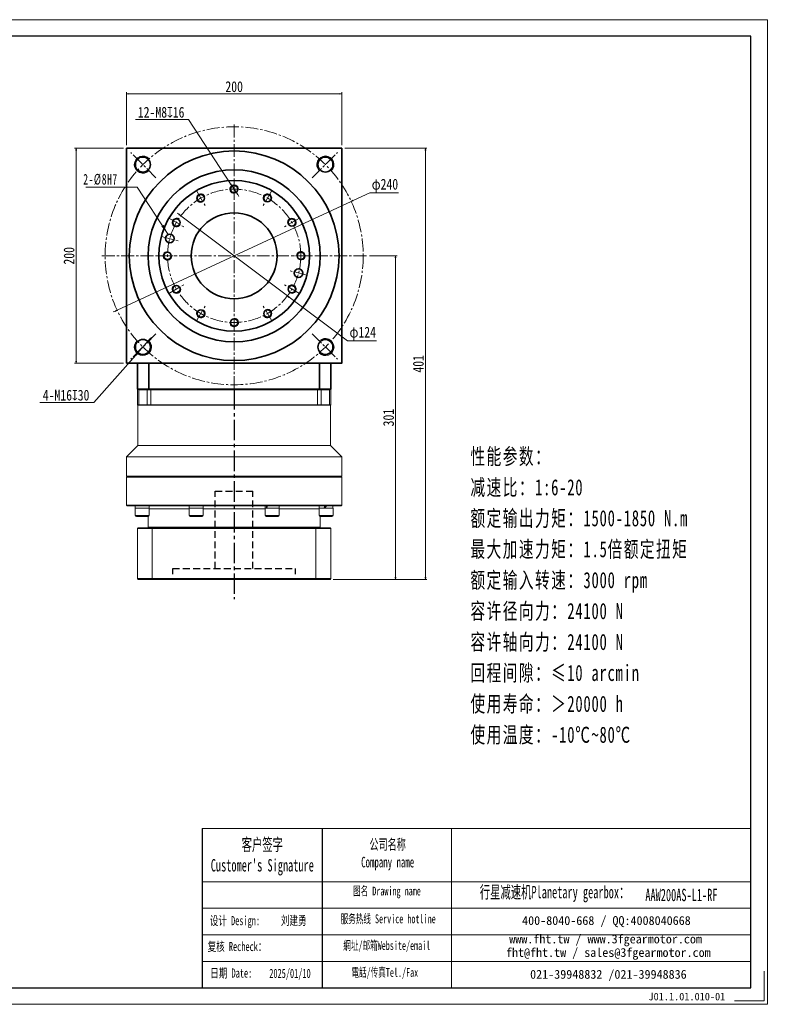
# Model space of a CAD drawing. Header units: millimetres. Extents: x -6 to 1302, y 0 to 916.
# Tile 4 of 4: x 600 to 1302, y 0 to 916. Entities that reach past the tile are written whole.
import ezdxf

# ---------------------------------------------------------------- set-up
doc = ezdxf.new("R2010")
doc.units = ezdxf.units.MM
for name, pattern in [('CENTER2', [28.575, 19.05, -3.175, 3.175, -3.175]), ('DASHED2', [9.525, 6.35, -3.175]), ('点画线', [18, 12, -2, 2, -2])]:
    doc.linetypes.add(name, pattern=pattern)
for name, color, linetype in [('3中心线层', 1, 'CENTER2'), ('4虚线层', 6, 'DASHED2'), ('6文字层', 3, 'Continuous'), ('7标注层', 4, 'Continuous')]:
    doc.layers.add(name, color=color, linetype=linetype)
for name, color, linetype, lineweight in [('SLD-0', 7, 'Continuous', 18), ('中心线层', 1, '点画线', 18), ('图框_外框线', 7, 'Continuous', 18), ('尺寸线层', 3, 'Continuous', 18), ('粗实线', 7, 'Continuous', 40), ('粗实线层', 7, 'Continuous', 35)]:
    doc.layers.add(name, color=color, linetype=linetype, lineweight=lineweight)
doc.styles.add('SLDTEXTSTYLE4', font='SimSun.ttf', dxfattribs={"width": 0.611111})
doc.styles.get("Standard").update_dxf_attribs({"font": 'SimSun.ttf'})
doc.styles.add('宋体', font='SimSun.ttf', dxfattribs={"width": 0.8})
doc.styles.add('标准', font='SimSun.ttf', dxfattribs={"width": 0.667})
doc.styles.add('样式 1', font='SimSun.ttf')
doc.dimstyles.new('A水平标注$0', dxfattribs={"dimtxt": 3.5, "dimasz": 2, "dimexe": 1.5, "dimexo": 3, "dimgap": 1.1, "dimtad": 1, "dimtoh": 1, "dimdec": 4, "dimdsep": 46, "dimtxsty": '宋体', "dimblk": 'OPEN', "dimcen": 3, "dimclrd": 3, "dimclre": 3, "dimclrt": 6, "dimadec": 0, "dimazin": 0, "dimtm": 1e-09, "dimtfac": 1, "dimtdec": 4, "dimtix": 1, "dimtmove": 0, "dimatfit": 3, "dimldrblk": 'OPEN', "dimfxl": 0, "dimlwd": 13, "dimlwe": 13, "dimarcsym": 0})
doc.dimstyles.new('D直径标注φ25', dxfattribs={"dimtxt": 3.5, "dimasz": 2, "dimexe": 1, "dimexo": 3, "dimtad": 1, "dimtoh": 1, "dimdec": 1, "dimdsep": 46, "dimtxsty": '宋体', "dimblk": 'OPEN', "dimcen": 3, "dimclrd": 3, "dimclre": 3, "dimclrt": 130, "dimadec": 0, "dimazin": 0, "dimtm": 1e-09, "dimtfac": 1, "dimtdec": 1, "dimtmove": 0, "dimatfit": 0, "dimldrblk": 'OPEN', "dimfxl": 0, "dimlwd": 13, "dimlwe": 13, "dimarcsym": 0})
doc.dimstyles.new('螺孔(M8-7H)', dxfattribs={"dimtxt": 3.5, "dimasz": 2, "dimexe": 1.25, "dimexo": 3, "dimtad": 1, "dimtoh": 1, "dimdec": 4, "dimdsep": 46, "dimtxsty": '宋体', "dimblk": 'OPEN', "dimcen": 3, "dimclrd": 3, "dimclre": 3, "dimclrt": 2, "dimadec": 0, "dimazin": 0, "dimtm": 1e-09, "dimtfac": 1, "dimtdec": 4, "dimtmove": 0, "dimatfit": 3, "dimldrblk": 'OPEN', "dimfxl": 0, "dimlwd": 9, "dimlwe": 9, "dimarcsym": 0})

# ---------------------------------------------------------------- blocks, each defined once
blk = doc.blocks.new('_Open')
at = {"color": 0, "linetype": 'ByBlock', "lineweight": -2}
for p, q in [((-1, 0.17), (0, 0)), ((-1, -0.17), (0, 0)), ((0, 0), (-1, 0))]:
    blk.add_line(p, q, dxfattribs=at)
blk = doc.blocks.new('*D22')
at = {"layer": 'Defpoints', "color": 0, "transparency": 16777216}
for p in [(899.21, 847.01), (699.21, 796.24), (899.21, 796.24)]:
    blk.add_point(p, dxfattribs=at)
at = {"layer": '尺寸线层', "color": 3, "lineweight": 13, "transparency": 16777216}
for p, q in [((699.21, 799.24), (699.21, 848.51)), ((701.21, 847.01), (897.21, 847.01)), ((899.21, 799.24), (899.21, 848.51))]:
    blk.add_line(p, q, dxfattribs=at)
at = {"layer": '尺寸线层', "color": 3, "lineweight": 13, "transparency": 16777216, "xscale": 2, "yscale": 2, "zscale": 2, "rotation": 180}
blk.add_blockref('_Open', (699.21, 847.01), dxfattribs=at)
at = {"layer": '尺寸线层', "color": 3, "lineweight": 13, "transparency": 16777216, "xscale": 2, "yscale": 2, "zscale": 2}
blk.add_blockref('_Open', (899.21, 847.01), dxfattribs=at)
at = {"layer": '尺寸线层', "color": 6, "transparency": 16777216, "insert": (799.21, 853.51), "char_height": 10, "attachment_point": 5, "style": '宋体', "bg_fill": 3, "box_fill_scale": 1.1, "bg_fill_color": 256, "bg_fill_true_color": 13158600, "bg_fill_transparency": 0}
blk.add_mtext('200', dxfattribs=at)
blk = doc.blocks.new('*D23')
at = {"layer": 'Defpoints', "color": 0, "transparency": 16777216}
for p in [(652.2, 796.24), (699.21, 796.24), (699.21, 596.24)]:
    blk.add_point(p, dxfattribs=at)
at = {"layer": '尺寸线层', "color": 3, "lineweight": 13, "transparency": 16777216}
for p, q in [((696.21, 796.24), (650.7, 796.24)), ((652.2, 598.24), (652.2, 794.24)), ((696.21, 596.24), (650.7, 596.24))]:
    blk.add_line(p, q, dxfattribs=at)
at = {"layer": '尺寸线层', "color": 3, "lineweight": 13, "transparency": 16777216, "xscale": 2, "yscale": 2, "zscale": 2}
for p, rotation in [((652.2, 796.24), 90), ((652.2, 596.24), 270)]:
    blk.add_blockref('_Open', p, dxfattribs=dict(at, rotation=rotation))
at = {"layer": '尺寸线层', "color": 6, "transparency": 16777216, "insert": (645.7, 696.24), "char_height": 10, "attachment_point": 5, "rotation": 90, "style": '宋体', "bg_fill": 3, "box_fill_scale": 1.1, "bg_fill_color": 256, "bg_fill_true_color": 13158600, "bg_fill_transparency": 0}
blk.add_mtext('200', dxfattribs=at)
blk = doc.blocks.new('*X7')
at = {"layer": '尺寸线层', "linetype": 'Continuous'}
blk.add_hatch(color=0, dxfattribs=at).paths.add_polyline_path([(42.08, -44.07), (35.64, -36.46), (37.71, -35.11)], flags=0)
at = {"layer": '尺寸线层', "color": 0}
for p, q in [((13.31, 0), (0, 0)), ((0, 0), (0, 0)), ((0, 0), (-34.44, 0))]:
    blk.add_line(p, q, dxfattribs=at)
at = {"layer": '尺寸线层', "color": 0, "linetype": 'Continuous'}
blk.add_line((42.08, -44.07), (13.31, 0), dxfattribs=at)
at = {"layer": '尺寸线层', "color": 0, "insert": (-4.95, 1.98), "char_height": 9.9, "width": 58.9895, "attachment_point": 9, "line_spacing_factor": 1.15057, "style": '标准'}
blk.add_mtext('\\T1.1;2-%%C8H7', dxfattribs=at)
blk = doc.blocks.new('*D24')
at = {"layer": 'Defpoints', "color": 0, "transparency": 16777216}
for p in [(749.62, 733.46), (848.79, 659.02)]:
    blk.add_point(p, dxfattribs=at)
at = {"layer": '尺寸线层', "color": 3, "lineweight": 13, "transparency": 16777216}
for p, q in [((748.02, 734.66), (746.42, 735.86)), ((749.62, 733.46), (848.79, 659.02)), ((850.39, 657.82), (904.57, 617.15)), ((904.57, 617.15), (931.5, 617.15))]:
    blk.add_line(p, q, dxfattribs=at)
at = {"layer": '尺寸线层', "color": 3, "lineweight": 13, "transparency": 16777216, "xscale": 2, "yscale": 2, "zscale": 2}
for p, rotation in [((749.62, 733.46), 323.1072802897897), ((848.79, 659.02), 143.1072802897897)]:
    blk.add_blockref('_Open', p, dxfattribs=dict(at, rotation=rotation))
at = {"layer": '尺寸线层', "color": 130, "transparency": 16777216, "insert": (918.78, 623.88), "char_height": 10, "attachment_point": 5, "style": '宋体'}
blk.add_mtext('φ124', dxfattribs=at)
blk = doc.blocks.new('*D25')
at = {"layer": 'Defpoints', "color": 0, "transparency": 16777216}
for p in [(908.05, 746.76), (690.37, 645.71)]:
    blk.add_point(p, dxfattribs=at)
at = {"layer": '尺寸线层', "color": 3, "lineweight": 13, "transparency": 16777216}
for p, q in [((909.87, 747.61), (925.29, 754.77)), ((925.29, 754.77), (952.05, 754.77)), ((690.37, 645.71), (908.05, 746.76)), ((688.55, 644.87), (686.74, 644.02))]:
    blk.add_line(p, q, dxfattribs=at)
at = {"layer": '尺寸线层', "color": 3, "lineweight": 13, "transparency": 16777216, "xscale": 2, "yscale": 2, "zscale": 2}
for p, rotation in [((908.05, 746.76), 204.9021738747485), ((690.37, 645.71), 24.90217387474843)]:
    blk.add_blockref('_Open', p, dxfattribs=dict(at, rotation=rotation))
at = {"layer": '尺寸线层', "color": 130, "transparency": 16777216, "insert": (939.42, 761.49), "char_height": 10, "attachment_point": 5, "style": '宋体'}
blk.add_mtext('φ240', dxfattribs=at)
blk = doc.blocks.new('*D26')
at = {"layer": 'Defpoints', "color": 0, "transparency": 16777216}
for p in [(899.21, 796.24), (977.02, 796.24), (888.41, 395.24)]:
    blk.add_point(p, dxfattribs=at)
at = {"layer": '尺寸线层', "color": 3, "lineweight": 13, "transparency": 16777216}
for p, q in [((902.21, 796.24), (978.52, 796.24)), ((977.02, 397.24), (977.02, 794.24)), ((891.41, 395.24), (978.52, 395.24))]:
    blk.add_line(p, q, dxfattribs=at)
at = {"layer": '尺寸线层', "color": 3, "lineweight": 13, "transparency": 16777216, "xscale": 2, "yscale": 2, "zscale": 2}
for p, rotation in [((977.02, 796.24), 90), ((977.02, 395.24), 270)]:
    blk.add_blockref('_Open', p, dxfattribs=dict(at, rotation=rotation))
at = {"layer": '尺寸线层', "color": 6, "transparency": 16777216, "insert": (970.52, 595.74), "char_height": 10, "attachment_point": 5, "rotation": 90, "style": '宋体'}
blk.add_mtext('401', dxfattribs=at)
blk = doc.blocks.new('*D27')
at = {"layer": 'Defpoints', "color": 0, "transparency": 16777216}
for p in [(922.21, 696.24), (888.41, 395.24), (949.33, 395.24)]:
    blk.add_point(p, dxfattribs=at)
at = {"layer": '尺寸线层', "color": 3, "lineweight": 13, "transparency": 16777216}
for p, q in [((925.21, 696.24), (950.83, 696.24)), ((949.33, 694.24), (949.33, 397.24)), ((891.41, 395.24), (950.83, 395.24))]:
    blk.add_line(p, q, dxfattribs=at)
at = {"layer": '尺寸线层', "color": 3, "lineweight": 13, "transparency": 16777216, "xscale": 2, "yscale": 2, "zscale": 2}
for p, rotation in [((949.33, 696.24), 90), ((949.33, 395.24), 270)]:
    blk.add_blockref('_Open', p, dxfattribs=dict(at, rotation=rotation))
at = {"layer": '尺寸线层', "color": 6, "transparency": 16777216, "insert": (942.83, 545.74), "char_height": 10, "attachment_point": 5, "rotation": 90, "style": '宋体'}
blk.add_mtext('301', dxfattribs=at)
blk = doc.blocks.new('*D34')
at = {"color": 3, "lineweight": 9, "transparency": 16777216}
for p, q in [((707.44, 823.1), (756.7, 823.1)), ((756.7, 823.1), (795.92, 763.25)), ((801.4, 754.89), (797.02, 761.58)), ((802.5, 753.22), (803.59, 751.54))]:
    blk.add_line(p, q, dxfattribs=at)
at = {"layer": 'Defpoints', "color": 0, "transparency": 16777216}
for p in [(797.02, 761.58), (801.4, 754.89)]:
    blk.add_point(p, dxfattribs=at)
at = {"color": 3, "lineweight": 9, "transparency": 16777216, "xscale": 2, "yscale": 2, "zscale": 2}
for p, rotation in [((797.02, 761.58), 303.2382448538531), ((801.4, 754.89), 123.2382448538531)]:
    blk.add_blockref('_Open', p, dxfattribs=dict(at, rotation=rotation))
at = {"color": 2, "transparency": 16777216, "insert": (731.32, 829.71), "char_height": 10, "attachment_point": 5, "style": '宋体'}
blk.add_mtext('12-M8{\\famgdt|b0|i0|c0|p0;x}{16}', dxfattribs=at)
blk = doc.blocks.new('*D35')
at = {"color": 3, "lineweight": 9, "transparency": 16777216}
for p, q in [((719.66, 617.37), (709.05, 605.4)), ((720.99, 618.87), (722.31, 620.37)), ((668.78, 559.93), (707.73, 603.9)), ((618.62, 559.93), (668.78, 559.93))]:
    blk.add_line(p, q, dxfattribs=at)
at = {"layer": 'Defpoints', "color": 0, "transparency": 16777216}
for p in [(719.66, 617.37), (709.05, 605.4)]:
    blk.add_point(p, dxfattribs=at)
at = {"color": 3, "lineweight": 9, "transparency": 16777216, "xscale": 2, "yscale": 2, "zscale": 2}
for p, rotation in [((719.66, 617.37), 228.4618240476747), ((709.05, 605.4), 48.4618240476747)]:
    blk.add_blockref('_Open', p, dxfattribs=dict(at, rotation=rotation))
at = {"color": 2, "transparency": 16777216, "insert": (642.95, 566.54), "char_height": 10, "attachment_point": 5, "style": '宋体'}
blk.add_mtext('4-M16{\\famgdt|b0|i0|c0|p0;x}{30}', dxfattribs=at)

msp = doc.modelspace()

# ---------------------------------------------------------------- linework, layer by layer
at = {"color": 7, "linetype": 'Continuous', "lineweight": 15}
for p, q in [((709.20921, 571.73602), (709.70921, 572.23602)), ((709.20921, 571.73602), (710.51356, 571.73602)), ((709.20921, 571.73602), (709.20921, 557.73602)), ((710.88313, 572.23602), (709.70921, 572.23602)), ((710.51356, 571.73602), (710.88313, 572.23602)), ((710.51356, 571.73602), (718.38173, 571.73602)), ((710.51356, 557.73602), (710.51356, 571.73602)), ((718.71851, 572.23602), (710.88313, 572.23602)), ((718.38173, 571.73602), (718.71851, 572.23602)), ((718.38173, 571.73602), (721.74954, 571.73602)), ((718.38173, 571.73602), (718.38173, 557.73602)), ((721.74954, 572.23602), (718.71851, 572.23602)), ((721.74954, 571.73602), (721.74954, 572.23602)), ((876.66888, 572.23602), (721.74954, 572.23602)), ((721.74954, 571.73602), (876.66888, 571.73602)), ((721.74954, 557.73602), (721.74954, 571.73602)), ((879.69991, 572.23602), (876.66888, 572.23602)), ((876.66888, 571.73602), (876.66888, 572.23602)), ((876.66888, 571.73602), (880.03669, 571.73602)), ((876.66888, 571.73602), (876.66888, 557.73602)), ((880.03669, 571.73602), (879.69991, 572.23602)), ((887.5353, 572.23602), (879.69991, 572.23602)), ((880.03669, 557.73602), (880.03669, 571.73602)), ((880.03669, 571.73602), (887.90487, 571.73602)), ((887.90487, 571.73602), (887.5353, 572.23602)), ((888.70921, 572.23602), (887.5353, 572.23602)), ((887.90487, 571.73602), (887.90487, 557.73602)), ((887.90487, 571.73602), (889.20921, 571.73602)), ((888.70921, 572.23602), (889.20921, 571.73602)), ((889.20921, 557.73602), (889.20921, 571.73602)), ((710.51356, 557.73602), (709.20921, 557.73602)), ((709.70921, 557.23602), (709.20921, 557.73602)), ((709.70921, 519.73602), (709.70921, 557.23602)), ((709.70921, 557.23602), (710.88313, 557.23602)), ((718.38173, 557.73602), (710.51356, 557.73602)), ((710.88313, 557.23602), (710.51356, 557.73602)), ((710.88313, 557.23602), (718.71851, 557.23602)), ((721.74954, 557.73602), (718.38173, 557.73602)), ((718.71851, 557.23602), (718.38173, 557.73602)), ((718.71851, 557.23602), (721.74954, 557.23602)), ((876.66888, 557.73602), (721.74954, 557.73602)), ((721.74954, 557.23602), (721.74954, 557.73602)), ((721.74954, 557.23602), (799.20921, 557.23602)), ((799.20921, 557.23602), (876.66888, 557.23602)), ((880.03669, 557.73602), (876.66888, 557.73602)), ((876.66888, 557.23602), (876.66888, 557.73602)), ((876.66888, 557.23602), (879.69991, 557.23602)), ((879.69991, 557.23602), (880.03669, 557.73602)), ((879.69991, 557.23602), (887.5353, 557.23602)), ((887.90487, 557.73602), (880.03669, 557.73602)), ((887.5353, 557.23602), (887.90487, 557.73602)), ((887.5353, 557.23602), (888.70921, 557.23602)), ((889.20921, 557.73602), (887.90487, 557.73602)), ((889.20921, 557.73602), (888.70921, 557.23602)), ((888.70921, 557.23602), (888.70921, 519.73602)), ((699.20921, 509.23602), (709.70921, 519.73602)), ((888.70921, 519.73602), (709.70921, 519.73602)), ((888.70921, 519.73602), (899.20922, 509.23602)), ((699.20921, 491.23602), (699.20921, 509.23602)), ((899.20922, 509.23602), (699.20921, 509.23602)), ((899.20922, 509.23602), (899.20922, 491.23602)), ((699.70921, 490.73602), (699.20921, 491.23602)), ((799.20921, 491.23602), (699.20921, 491.23602)), ((699.20921, 490.23602), (699.70921, 490.73602)), ((699.20921, 464.23602), (699.20921, 490.23602)), ((699.20921, 490.23602), (799.20921, 490.23602)), ((799.20921, 490.73602), (699.70921, 490.73602)), ((899.20922, 491.23602), (799.20921, 491.23602)), ((898.70922, 490.73602), (799.20921, 490.73602)), ((799.20921, 490.23602), (899.20922, 490.23602)), ((899.20922, 491.23602), (898.70922, 490.73602)), ((898.70922, 490.73602), (899.20922, 490.23602)), ((899.20922, 490.23602), (899.20922, 464.23602)), ((699.70921, 463.73602), (699.20921, 464.23602)), ((899.20922, 464.23602), (699.20921, 464.23602)), ((699.70921, 463.73602), (898.70922, 463.73602)), ((707.25036, 454.63602), (707.25036, 461.63602)), ((715.43268, 461.63602), (707.25036, 461.63602)), ((707.31036, 461.63602), (707.31036, 463.73602)), ((720.25036, 461.63602), (715.43268, 461.63602)), ((720.19036, 463.73602), (720.19036, 461.63602)), ((720.25036, 461.63602), (720.25036, 454.63602)), ((757.311, 454.63602), (757.311, 461.63602)), ((769.44016, 461.63602), (757.311, 461.63602)), ((757.371, 461.63602), (757.371, 463.00983)), ((770.311, 461.63602), (769.44016, 461.63602)), ((770.251, 463.73602), (770.251, 461.63602)), ((770.311, 461.63602), (770.311, 454.63602)), ((828.10743, 454.63602), (828.10743, 461.63602)), ((841.10743, 461.63602), (828.10743, 461.63602)), ((828.16743, 461.63602), (828.16743, 463.73602)), ((841.04743, 463.73602), (841.04743, 461.63602)), ((841.10743, 461.63602), (841.10743, 454.63602)), ((878.16807, 454.63602), (878.16807, 461.63602)), ((891.16807, 461.63602), (878.16807, 461.63602)), ((878.22807, 461.63602), (878.22807, 463.73602)), ((891.10807, 463.73602), (891.10807, 461.63602)), ((891.16807, 461.63602), (891.16807, 454.63602)), ((899.20922, 464.23602), (898.70922, 463.73602)), ((708.25036, 453.63602), (715.17386, 453.63602)), ((715.17386, 453.63602), (719.25036, 453.63602)), ((719.20921, 443.73602), (719.20921, 453.63602)), ((758.311, 453.63602), (768.57414, 453.63602)), ((768.57414, 453.63602), (769.311, 453.63602)), ((829.10743, 453.63602), (840.10743, 453.63602)), ((879.16807, 453.63602), (890.16807, 453.63602)), ((879.20921, 453.63602), (879.20921, 443.73602)), ((709.20921, 442.43602), (710.00921, 443.23602)), ((709.20921, 442.43602), (723.11552, 442.43602)), ((709.20921, 396.03603), (709.20921, 442.43602)), ((723.39464, 443.23602), (710.00921, 443.23602)), ((719.70921, 443.23602), (719.20921, 443.73602)), ((879.20921, 443.73602), (719.20921, 443.73602)), ((723.11552, 442.43602), (723.39464, 443.23602)), ((723.11552, 442.43602), (723.11552, 396.03603)), ((723.11552, 442.43602), (875.3029, 442.43602)), ((875.02379, 443.23602), (723.39464, 443.23602)), ((875.3029, 442.43602), (875.02379, 443.23602)), ((888.40921, 443.23602), (875.02379, 443.23602)), ((875.3029, 396.03603), (875.3029, 442.43602)), ((875.3029, 442.43602), (889.20922, 442.43602)), ((879.20921, 443.73602), (878.70921, 443.23602)), ((888.40921, 443.23602), (889.20922, 442.43602)), ((889.20922, 442.43602), (889.20922, 396.03603)), ((723.11552, 396.03603), (709.20921, 396.03603)), ((709.20921, 396.03603), (710.00921, 395.23602)), ((710.00921, 395.23602), (723.39464, 395.23602)), ((875.3029, 396.03603), (723.11552, 396.03603)), ((723.39464, 395.23602), (723.11552, 396.03603)), ((723.39464, 395.23602), (875.02379, 395.23602)), ((875.02379, 395.23602), (875.3029, 396.03603)), ((875.02379, 395.23602), (888.40921, 395.23602)), ((889.20922, 396.03603), (875.3029, 396.03603)), ((888.40921, 395.23602), (889.20922, 396.03603))]:
    msp.add_line(p, q, dxfattribs=at)
at = {"color": 8, "linetype": 'Continuous', "lineweight": 15}
for p, q in [((720.25036, 460.73602), (757.311, 460.73602)), ((770.311, 460.73602), (828.10743, 460.73602)), ((841.10743, 460.73602), (878.16807, 460.73602)), ((715.43268, 454.63602), (707.25036, 454.63602)), ((720.25036, 454.63602), (715.43268, 454.63602)), ((769.44016, 454.63602), (757.311, 454.63602)), ((770.311, 454.63602), (769.44016, 454.63602)), ((841.10743, 454.63602), (828.10743, 454.63602)), ((891.16807, 454.63602), (878.16807, 454.63602))]:
    msp.add_line(p, q, dxfattribs=at)
msp.add_line((881.035, 163.43919), (881.035, 15.39343))
at = {"color": 7, "linetype": 'Continuous', "lineweight": 15}
for centre, start, end in [((708.25036, 454.63602), 180, 270), ((719.25036, 454.63602), 270, 0), ((758.311, 454.63602), 180, 270), ((769.311, 454.63602), 270, 0), ((829.10743, 454.63602), 180, 270), ((840.10743, 454.63602), 270, 0), ((879.16807, 454.63602), 180, 270), ((890.16807, 454.63602), 270, 0)]:
    msp.add_arc(centre, 1, start, end, dxfattribs=at)
at = {"color": 7, "linetype": 'Continuous', "lineweight": 15, "extrusion": (0, 0, -1)}
for centre, major_axis, ratio, start_param, end_param in [((763.811, 461.63602), (-1.17441, 11.13439), 0.568689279, 4.895776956, 4.961696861), ((834.60743, 463.73602), (4.75706, 10.99516), 0.394806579, 4.353811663, 4.543208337), ((834.60743, 461.63602), (4.75706, 10.99516), 0.394806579, 4.543208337, 4.732605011), ((884.66807, 463.73602), (6.41233, 11.14913), 0.053483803, 4.492241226, 4.6816379), ((884.66807, 463.73602), (4.32136, 7.51355), 0.053483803, 4.398507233, 4.6816379), ((884.66807, 461.63602), (6.41233, 11.14913), 0.053483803, 4.6816379, 4.871034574)]:
    msp.add_ellipse(centre, major_axis=major_axis, ratio=ratio, start_param=start_param, end_param=end_param, dxfattribs=at)
at = {"layer": '3中心线层'}
msp.add_line((799.20921, 572.23602), (799.20921, 376.92074), dxfattribs=at)
at = {"layer": '4虚线层'}
for p, q in [((781.70921, 477.23468), (816.70921, 477.23468)), ((781.70921, 405.23468), (781.70921, 477.23468)), ((816.70921, 405.23468), (816.70921, 477.23468)), ((742.05921, 405.23468), (856.35921, 405.23468)), ((742.05921, 400.23468), (742.05921, 405.23468)), ((856.35921, 400.23468), (856.35921, 405.23468))]:
    msp.add_line(p, q, dxfattribs=at)
at = {"layer": '7标注层', "color": 0}
msp.add_line((769.3576, 163.43919), (769.3576, 15.41874), dxfattribs=at)
at = {"layer": '中心线层'}
for p, q in [((799.20921, 572.23602), (799.20921, 819.23602)), ((726.52481, 768.92043), (703.15273, 792.2925)), ((871.89362, 768.92043), (895.26569, 792.2925)), ((799.20921, 766.23602), (799.20921, 749.34686)), ((764.20921, 756.8578), (772.65379, 742.23136)), ((834.20921, 756.8578), (825.76463, 742.23136)), ((738.58744, 731.23602), (753.21388, 722.79144)), ((859.83099, 731.23602), (845.20455, 722.79144)), ((731.59441, 714.35336), (747.90808, 709.98212)), ((676.20921, 696.23602), (922.20921, 696.23602)), ((729.20921, 696.23602), (746.09837, 696.23602)), ((869.20921, 696.23602), (852.32005, 696.23602)), ((866.82402, 678.11869), (850.51035, 682.48993)), ((738.58744, 661.23602), (753.21388, 669.6806)), ((859.83099, 661.23602), (845.20455, 669.6806)), ((764.20921, 635.61424), (772.65379, 650.24069)), ((799.20921, 626.23602), (799.20921, 643.12518)), ((834.20921, 635.61424), (825.76463, 650.24069)), ((726.52481, 623.55162), (703.15273, 600.17954)), ((871.89362, 623.55162), (895.26569, 600.17954))]:
    msp.add_line(p, q, dxfattribs=at)
for radius in [120, 62]:
    msp.add_circle((799.20921, 696.23602), radius, dxfattribs=at)
at = {"layer": '图框_外框线'}
for p, q in [((769.3576, 163.43919), (881.035, 163.43919)), ((881.035, 163.43919), (881.035, 15.41874)), ((881.035, 163.43919), (1279.75542, 163.43919)), ((1001.35989, 163.43919), (1001.35989, 15.41874)), ((769.3576, 114.04465), (881.035, 114.04465)), ((881.035, 114.04465), (1279.75542, 114.04465)), ((769.3576, 89.34738), (1279.75542, 89.34738)), ((769.3576, 64.65011), (1279.75542, 64.65011)), ((769.3576, 39.95284), (1279.75542, 39.95284))]:
    msp.add_line(p, q, dxfattribs=at)
at = {"layer": '图框_外框线', "color": 3}
msp.add_lwpolyline([(0, 0), (1295.17416, 0), (1295.17416, 915.87316), (0, 915.87316)], close=True, dxfattribs=at)
at = {"layer": '图框_外框线', "color": 3, "lineweight": 25}
msp.add_lwpolyline([(77.0937, 15.41874), (1279.75542, 15.41874), (1279.75542, 900.45442), (77.0937, 900.45442)], close=True, dxfattribs=at)
at = {"layer": '图框_外框线', "color": 3}
msp.add_lwpolyline([(1292.09041, 30.83748), (1292.09041, 3.08375), (1264.33668, 3.08375)], dxfattribs=at)
at = {"layer": '粗实线', "color": 0}
msp.add_line((710.20921, 572.23602), (888.20921, 572.23602), dxfattribs=at)
at = {"layer": '粗实线层'}
for p, q in [((709.20921, 572.23602), (709.20921, 596.23602)), ((719.83667, 572.23602), (719.83667, 596.23602)), ((878.58175, 572.23602), (878.58175, 596.23602)), ((889.20921, 572.23602), (889.20921, 596.23602)), ((889.20921, 572.23602), (709.20921, 572.23602)), ((709.20921, 572.23602), (889.20921, 572.23602))]:
    msp.add_line(p, q, dxfattribs=at)
msp.add_lwpolyline([(699.20921, 596.23602), (699.20921, 796.23602), (899.20921, 796.23602), (899.20921, 596.23602)], close=True, dxfattribs=at)
for centre, radius in [((799.20921, 696.23602), 97.5), ((714.3564, 781.08884), 7), ((884.06203, 781.08884), 7), ((799.20921, 696.23602), 80), ((799.20921, 696.23602), 70), ((799.20921, 758.23602), 3.4), ((768.20921, 749.9296), 3.4), ((830.20921, 749.9296), 3.4), ((799.20921, 696.23602), 40), ((745.51564, 727.23602), 3.4), ((852.90279, 727.23602), 3.4), ((739.32181, 712.2828), 4), ((737.20921, 696.23602), 3.4), ((861.20921, 696.23602), 3.4), ((859.09661, 680.18924), 4), ((745.51564, 665.23602), 3.4), ((852.90279, 665.23602), 3.4), ((768.20921, 642.54245), 3.4), ((830.20921, 642.54245), 3.4), ((799.20921, 634.23602), 3.4), ((714.3564, 611.38321), 7), ((884.06203, 611.38321), 7)]:
    msp.add_circle(centre, radius, dxfattribs=at)
at = {"layer": '粗实线层', "lineweight": 18}
for centre, radius, start, end in [((714.3564, 781.08884), 8, 43.08978683, 315), ((884.06203, 781.08884), 8, 313.08978683, 225), ((799.20921, 758.23602), 4, 358.15142835, 270), ((768.20921, 749.9296), 4, 28.15142835, 300), ((830.20921, 749.9296), 4, 328.15142835, 240), ((745.51564, 727.23602), 4, 58.15142835, 330), ((852.90279, 727.23602), 4, 298.15142835, 210), ((737.20921, 696.23602), 4, 88.15142835, 360), ((861.20921, 696.23602), 4, 268.15142835, 180), ((745.51564, 665.23602), 4, 118.15142835, 30), ((852.90279, 665.23602), 4, 238.15142835, 150), ((768.20921, 642.54245), 4, 148.15142835, 60), ((830.20921, 642.54245), 4, 208.15142835, 120), ((799.20921, 634.23602), 4, 178.15142835, 90), ((714.3564, 611.38321), 8, 133.08978683, 45), ((884.06203, 611.38321), 8, 223.08978683, 135)]:
    msp.add_arc(centre, radius, start, end, dxfattribs=at)

# ---------------------------------------------------------------- texts
at = {"layer": '6文字层', "insert": (1184.47945, 10.7197), "char_height": 7, "width": 43.304423, "attachment_point": 1, "style": '样式 1'}
msp.add_mtext('J01.1.01.010-01', dxfattribs=at)
at = {"layer": 'SLD-0', "color": 1, "attachment_point": 2, "style": 'SLDTEXTSTYLE4'}
for s, insert, char_height, width in [("{\\fSimSun|b1|i0|c134|p2;客户签字\\PCustomer's Signature}", (825.38879, 154.30101), 11.5253929, 143.3770755), ('{\\fSimSun|b1|i0|c134|p2;公司名称\\PCompany name}', (941.96059, 153.68919), 9.8789082, 127.9010159), ('{\\fSimSun|b1|i0|c134|p2;图名 Drawing name}', (941.28532, 109.49206), 8.2324235, 105.2818652), ('{\\fSimSun|b1|i0|c134|p2;  \\H1.1667x;行星减速机Planetary gearbox\\fSimSun|b0|i0|c134|p2;：}', (1093.0552, 110.12709), 9.8789082, 155.3719119), ('\\pt57.62696;{\\fSimSun|b1|i0|c134|p2;\\C256;AAW200AS-L1-RF}', (1215.10488, 107.5042), 11.5253929, 83.8758153), ('{\\fSimSun|b1|i0|c134|p2;服务热线 Service hotline}', (942.45273, 83.60537), 8.2324235, 117.2941119), ('{\\fSimSun|b1|i0|c134|p2;網址/邮箱Website/email}', (941.17087, 58.80237), 8.2324235, 122.0921303), ('{\\fSimSun|b1|i0|c134|p2;電話/传真Tel./Fax}', (939.32643, 33.80599), 8.2324235, 123.5605408)]:
    msp.add_mtext(s, dxfattribs=dict(at, insert=insert, char_height=char_height, width=width))
at = {"layer": 'SLD-0', "color": 1, "char_height": 8.2324235, "attachment_point": 2}
for s, insert, width in [('{\\fSimSun|b1|i0|c134|p2;400-8040-668 / QQ:4008040668}', (1145.38509, 82.03235), 239.6903785), ('{\\fSimSun|b1|i0|c134|p2;www.fht.tw / www.3fgearmotor.com }', (1144.62601, 64.88532), 239.9602036), ('\\pt98.78908;{\\fSimSun|b1|i0|c134|p2;fht@fht.tw / sales@3fgearmotor.com }', (1147.13492, 52.34952), 239.9602036), ('{\\fSimSun|b1|i0|c134|p2;021-39948832 /021-39948836 }', (1147.22101, 32.00603), 183.2277678)]:
    msp.add_mtext(s, dxfattribs=dict(at, insert=insert, width=width))
at = {"layer": '图框_外框线', "color": 1, "char_height": 8.5, "attachment_point": 2, "style": '标准'}
for s, insert, width in [('{\\fNSimSun|b0|i0|c134|p49;设计 \\fNSimSun|b0|i0|c0|p49;Design:}', (799.9508, 82.09016), 70.1360837), ('刘建勇', (854.62045, 82.27003), 50.5302625), ('{\\f宋体|b0|i0|c134|p2;复核 Recheck：}', (801.89459, 58.04475), 111.3260948), ('{\\f宋体|b0|i0|c134|p2;日期 }Date:', (796.54668, 33.32052), 50.5302625), ('2025/01/10', (851.11834, 33.03144), 50.5302625)]:
    msp.add_mtext(s, dxfattribs=dict(at, insert=insert, width=width))
at = {"layer": '尺寸线层', "insert": (1018.93949, 517.18655), "char_height": 15, "width": 331.0304224, "attachment_point": 1, "line_spacing_factor": 1.15057, "style": '标准'}
msp.add_mtext('{\\T1.1;性能参数：\\P减速比：1:6-20\\P额定输出力矩：1500-1850 N.m\\P最大加速力矩：1.5倍额定扭矩\\P额定输入转速：3000 rpm\\P容许径向力：24100 N\\P容许轴向力：24100 N\\P回程间隙：≤10 arcmin\\P使用寿命：＞20000 h\\P使用温度：-10℃~80℃}', dxfattribs=at)

# ---------------------------------------------------------------- dimensions: what is measured, and where the dimension line sits
at = {"layer": '尺寸线层'}
dim = msp.add_diameter_dim_2p(p1=(749.62403, 733.45578), p2=(848.79439, 659.01627), dimstyle='D直径标注φ25', override={"dimtxt": 10, "dimgap": 1.5, "dimpost": 'φ<>', "dimtfill": 0}, dxfattribs=at)
dim.commit()
dim.dimension.update_dxf_attribs({"geometry": '*D24', "text_midpoint": (918.78054, 617.15325), "dimtype": 163})
dim = msp.add_linear_dim(base=(949.33027, 395.23602), p1=(922.20921, 696.23602), p2=(888.40921, 395.23602), angle=90, dimstyle='A水平标注$0', override={"dimtxt": 10, "dimgap": 1.5, "dimtfill": 0}, dxfattribs=at)
dim.commit()
dim.dimension.update_dxf_attribs({"geometry": '*D27', "text_midpoint": (942.83027, 545.73602)})

# ---------------------------------------------------------------- next in the draw order: dimensions: what is measured, and where the dimension line sits
dim = msp.add_linear_dim(base=(899.20921, 847.00891), p1=(699.20921, 796.23602), p2=(899.20921, 796.23602), dimstyle='A水平标注$0', override={"dimtxt": 10, "dimgap": 1.5, "dimblk": 'Open', "dimtfill": 1, "dimtfillclr": 256}, dxfattribs=at)
dim.commit()
dim.dimension.update_dxf_attribs({"geometry": '*D22', "text_midpoint": (799.20921, 853.50891)})

# ---------------------------------------------------------------- next in the draw order: dimensions: what is measured, and where the dimension line sits
for base, p1, p2, override, picture, middle in [((652.20294, 796.23602), (699.20921, 596.23602), (699.20921, 796.23602), {"dimtxt": 10, "dimgap": 1.5, "dimblk": 'Open', "dimtfill": 1, "dimtfillclr": 256}, '*D23', (645.70294, 696.23602)), ((977.0183, 796.23602), (888.40921, 395.23602), (899.20921, 796.23602), {"dimtxt": 10, "dimgap": 1.5, "dimtfill": 0}, '*D26', (970.5183, 595.73602))]:
    dim = msp.add_linear_dim(base=base, p1=p1, p2=p2, angle=90, dimstyle='A水平标注$0', override=override, dxfattribs=at)
    dim.commit()
    dim.dimension.update_dxf_attribs({"geometry": picture, "text_midpoint": middle})

# ---------------------------------------------------------------- next in the draw order: block references
msp.add_blockref('*X7', (695.84872, 760.10703), dxfattribs=at)

# ---------------------------------------------------------------- next in the draw order: dimensions: what is measured, and where the dimension line sits
for p1, p2, text, override, picture, middle in [((801.4017, 754.89043), (797.01673, 761.58162), '12-M<>{\\famgdt|b0|i0|c0|p0;x}{16}', {"dimtxt": 10, "dimgap": 1.5, "dimpost": '<>', "dimcen": 0, "dimtvp": 0.1, "dimtfill": 0}, '*D34', (731.32138, 823.10008)), ((719.66135, 617.37132), (709.05145, 605.3951), '4-M<>{\\famgdt|b0|i0|c0|p0;x}{30}', {"dimtxt": 10, "dimgap": 1.5, "dimtad": 1, "dimtih": 0, "dimtoh": 1, "dimdec": 4, "dimlfac": 1, "dimpost": '<>', "dimcen": 0, "dimse1": 0, "dimse2": 0, "dimsd1": 0, "dimsd2": 0, "dimtix": 0, "dimtofl": 1, "dimatfit": 3, "dimtvp": 0.1, "dimtfill": 0}, '*D35', (642.95011, 559.93436))]:
    dim = msp.add_diameter_dim_2p(p1=p1, p2=p2, text=text, dimstyle='螺孔(M8-7H)', override=override)
    dim.commit()
    dim.dimension.update_dxf_attribs({"geometry": picture, "text_midpoint": middle, "dimtype": 163})
dim = msp.add_diameter_dim_2p(p1=(690.36585, 645.7076), p2=(908.05258, 746.76445), dimstyle='D直径标注φ25', override={"dimtxt": 10, "dimgap": 1.5, "dimpost": 'φ<>', "dimtfill": 0}, dxfattribs=at)
dim.commit()
dim.dimension.update_dxf_attribs({"geometry": '*D25', "text_midpoint": (939.42017, 754.76866), "dimtype": 163})

doc.saveas('drawing.dxf')
